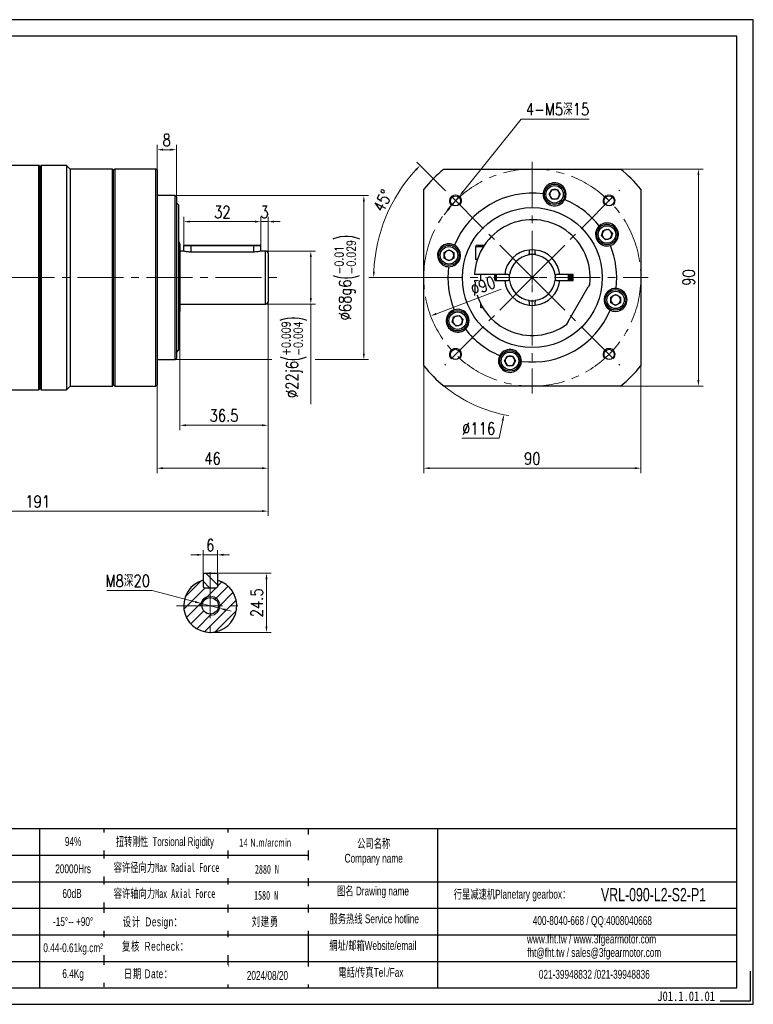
# Model space of a CAD drawing. Header units: millimetres. Extents: x 0 to 577, y 0 to 408.
# Tile 3 of 3: x 273 to 577, y 0 to 408. Entities that reach past the tile are written whole.
import ezdxf

# ---------------------------------------------------------------- set-up
doc = ezdxf.new("R2010")
doc.units = ezdxf.units.MM
doc.linetypes.add('CENTER2', pattern=[28.575, 19.05, -3.175, 3.175, -3.175])
for name, color, linetype, lineweight in [('1轮廓实线层', 7, 'Continuous', 35), ('2细线层', 4, 'Continuous', 9), ('3中心线层', 1, 'CENTER2', 9), ('5剖面线层', 2, 'Continuous', 9), ('6文字层', 3, 'Continuous', 9), ('7标注层', 4, 'Continuous', 9)]:
    doc.layers.add(name, color=color, linetype=linetype, lineweight=lineweight)
doc.layers.add('SLD-0', color=7, linetype='Continuous')
doc.layers.add('图框_外框线', color=7, linetype='Continuous')
doc.styles.add('TH_GBDIM', font='romans.shx', dxfattribs={"width": 0.8, "bigfont": 'gbcbig.shx'})
doc.styles.add('标准', font='arial.ttf', dxfattribs={"width": 0.667})
doc.styles.add('样式 1', font='txt', dxfattribs={"width": 0.8})
doc.dimstyles.new('TH_GBDIM', dxfattribs={"dimtxt": 5, "dimasz": 2.5, "dimexe": 2, "dimexo": 0, "dimgap": 1.5, "dimtad": 1, "dimdec": 1, "dimdsep": 46, "dimtxsty": 'TH_GBDIM', "dimcen": 2.5, "dimclrd": 130, "dimclre": 130, "dimclrt": 3, "dimadec": 0, "dimazin": 2, "dimtfac": 0.714286, "dimtdec": 1, "dimtmove": 0, "dimatfit": 3, "dimfxl": 1, "dimtzin": 0, "dimlwd": -1, "dimlwe": -1, "dimarcsym": 0})

# ---------------------------------------------------------------- blocks, each defined once
blk = doc.blocks.new('*D9')
at = {"layer": '7标注层', "color": 130}
for p, q in [((309.08, 171.44), (327.89, 171.44)), ((327.89, 171.44), (345.63, 166.8)), ((355.79, 164.14), (348.05, 166.16)), ((358.21, 163.51), (360.63, 162.87))]:
    blk.add_line(p, q, dxfattribs=at)
for points in [[(345.53, 166.39), (345.74, 167.2), (348.05, 166.16)], [(358.32, 163.91), (358.11, 163.1), (355.79, 164.14)]]:
    blk.add_solid(points, dxfattribs=at)
at = {"layer": 'Defpoints', "color": 0}
for p in [(348.05, 166.16), (355.79, 164.14)]:
    blk.add_point(p, dxfattribs=at)
at = {"layer": '7标注层', "color": 3, "insert": (317.74, 175.49), "char_height": 5, "attachment_point": 5, "style": 'TH_GBDIM'}
blk.add_mtext('{M8深20}{}{}', dxfattribs=at)
blk = doc.blocks.new('*D10')
at = {"layer": '7标注层', "color": 130, "transparency": 16777216}
for p, q in [((348.92, 178.25), (348.92, 188.28)), ((354.92, 178.25), (354.92, 188.28)), ((346.42, 186.28), (343.92, 186.28)), ((348.92, 186.28), (354.92, 186.28)), ((357.42, 186.28), (359.92, 186.28))]:
    blk.add_line(p, q, dxfattribs=at)
for points in [[(346.42, 186.7), (346.42, 185.87), (348.92, 186.28)], [(357.42, 186.7), (357.42, 185.87), (354.92, 186.28)]]:
    blk.add_solid(points, dxfattribs=at)
at = {"layer": 'Defpoints', "color": 0, "transparency": 16777216}
for p in [(354.92, 186.28), (348.92, 178.25), (354.92, 178.25)]:
    blk.add_point(p, dxfattribs=at)
at = {"layer": '7标注层', "color": 3, "transparency": 16777216, "insert": (351.92, 190.28), "char_height": 5, "attachment_point": 5, "style": 'TH_GBDIM'}
blk.add_mtext('6', dxfattribs=at)
blk = doc.blocks.new('*D11')
at = {"layer": '7标注层', "color": 130, "transparency": 16777216}
for p, q in [((354.39, 178.65), (377.23, 178.65)), ((375.23, 176.15), (375.23, 156.65)), ((351.92, 154.15), (377.23, 154.15))]:
    blk.add_line(p, q, dxfattribs=at)
for points in [[(374.81, 176.15), (375.64, 176.15), (375.23, 178.65)], [(374.81, 156.65), (375.64, 156.65), (375.23, 154.15)]]:
    blk.add_solid(points, dxfattribs=at)
at = {"layer": 'Defpoints', "color": 0, "transparency": 16777216}
for p in [(354.39, 178.65), (351.92, 154.15), (375.23, 154.15)]:
    blk.add_point(p, dxfattribs=at)
at = {"layer": '7标注层', "color": 3, "transparency": 16777216, "insert": (371.23, 166.4), "char_height": 5, "attachment_point": 5, "rotation": 90, "style": 'TH_GBDIM'}
blk.add_mtext('24.5', dxfattribs=at)
blk = doc.blocks.new('*U5')
at = {"layer": '3中心线层'}
blk.add_line((-18.12, -18.12), (18.12, 18.12), dxfattribs=at)
blk = doc.blocks.new('*U6')
at = {"layer": '1轮廓实线层', "color": 0, "linetype": 'ByBlock', "lineweight": -2, "transparency": 16777216}
for p, rotation in [((2055.7, 7340.05), 90), ((2055.7, 7303.8), 180), ((2091.95, 7303.8), 270)]:
    blk.add_blockref('*U5', p, dxfattribs=dict(at, rotation=rotation))
blk.add_blockref('*U5', (2091.95, 7340.05), dxfattribs=at)
blk = doc.blocks.new('*D12')
at = {"layer": '7标注层', "color": 130}
for p, q in [((449.18, 337.43), (437.53, 349.07)), ((437.43, 301.18), (417.7, 301.18))]:
    blk.add_line(p, q, dxfattribs=at)
blk.add_arc((485.43, 301.18), 65.73, 137.1793, 177.8207, dxfattribs=at)
for points in [[(437.52, 345.57), (436.92, 346.15), (438.95, 347.66)], [(419.33, 303.69), (420.16, 303.67), (419.7, 301.18)]]:
    blk.add_solid(points, dxfattribs=at)
at = {"layer": 'Defpoints', "color": 0}
for p in [(449.18, 337.43), (421.94, 318.19), (437.43, 301.18), (485.43, 301.18), (545.93, 301.18)]:
    blk.add_point(p, dxfattribs=at)
at = {"layer": '7标注层', "color": 3, "insert": (423.41, 333.06), "char_height": 5, "attachment_point": 5, "rotation": 62.796, "style": 'TH_GBDIM'}
blk.add_mtext('45%%d', dxfattribs=at)
blk = doc.blocks.new('*D13')
at = {"layer": '7标注层', "color": 130, "transparency": 16777216}
for p, q in [((440.43, 264.59), (440.43, 220.18)), ((530.43, 264.59), (530.43, 220.18)), ((442.93, 222.18), (527.93, 222.18))]:
    blk.add_line(p, q, dxfattribs=at)
for points in [[(442.93, 222.6), (442.93, 221.77), (440.43, 222.18)], [(527.93, 222.6), (527.93, 221.77), (530.43, 222.18)]]:
    blk.add_solid(points, dxfattribs=at)
at = {"layer": 'Defpoints', "color": 0, "transparency": 16777216}
for p in [(440.43, 264.59), (530.43, 264.59), (530.43, 222.18)]:
    blk.add_point(p, dxfattribs=at)
at = {"layer": '7标注层', "color": 3, "transparency": 16777216, "insert": (485.43, 226.18), "char_height": 5, "attachment_point": 5, "style": 'TH_GBDIM'}
blk.add_mtext('90', dxfattribs=at)
blk = doc.blocks.new('*D14')
at = {"layer": '7标注层', "color": 130, "transparency": 16777216}
for p, q in [((522.02, 346.18), (556.31, 346.18)), ((554.31, 258.68), (554.31, 343.68)), ((522.02, 256.18), (556.31, 256.18))]:
    blk.add_line(p, q, dxfattribs=at)
for points in [[(553.89, 343.68), (554.72, 343.68), (554.31, 346.18)], [(553.89, 258.68), (554.72, 258.68), (554.31, 256.18)]]:
    blk.add_solid(points, dxfattribs=at)
at = {"layer": 'Defpoints', "color": 0, "transparency": 16777216}
for p in [(522.02, 346.18), (554.31, 346.18), (522.02, 256.18)]:
    blk.add_point(p, dxfattribs=at)
at = {"layer": '7标注层', "color": 3, "transparency": 16777216, "insert": (550.31, 301.18), "char_height": 5, "attachment_point": 5, "rotation": 90, "style": 'TH_GBDIM'}
blk.add_mtext('90', dxfattribs=at)
blk = doc.blocks.new('*D15')
at = {"layer": '7标注层', "color": 130}
for p, q in [((485.43, 298.68), (485.43, 303.68)), ((482.93, 301.18), (487.93, 301.18)), ((473.18, 241.93), (471.66, 234.59)), ((456.28, 234.59), (471.66, 234.59))]:
    blk.add_line(p, q, dxfattribs=at)
blk.add_arc((485.43, 301.18), 58, 230.8833, 260.296, dxfattribs=at)
blk.add_solid([(473.59, 241.85), (472.77, 242.02), (473.69, 244.38)], dxfattribs=at)
at = {"layer": 'Defpoints', "color": 0}
for p in [(497.17, 357.98), (473.69, 244.38)]:
    blk.add_point(p, dxfattribs=at)
at = {"layer": '7标注层', "color": 3, "insert": (463.22, 238.59), "char_height": 5, "attachment_point": 5, "style": 'TH_GBDIM'}
blk.add_mtext('{∅116}{}{}', dxfattribs=at)
blk = doc.blocks.new('*D16')
at = {"layer": '7标注层', "color": 130, "transparency": 16777216}
blk.add_line((472.52, 296.32), (445.66, 286.19), dxfattribs=at)
blk.add_solid([(445.51, 286.57), (445.81, 285.8), (443.32, 285.3)], dxfattribs=at)
at = {"layer": 'Defpoints', "color": 0, "transparency": 16777216}
for p in [(527.53, 317.06), (443.32, 285.3)]:
    blk.add_point(p, dxfattribs=at)
at = {"layer": '7标注层', "color": 3, "transparency": 16777216, "insert": (464.99, 297.75), "char_height": 5, "attachment_point": 5, "rotation": 20.6615, "style": 'TH_GBDIM'}
blk.add_mtext('∅90', dxfattribs=at)
blk = doc.blocks.new('*D17')
at = {"layer": '7标注层', "color": 130}
for p, q in [((480.86, 366.88), (456.74, 336.9)), ((509.05, 366.88), (480.86, 366.88)), ((452.04, 331.05), (455.18, 334.95)), ((450.47, 329.11), (448.91, 327.16))]:
    blk.add_line(p, q, dxfattribs=at)
for points in [[(456.42, 337.16), (457.07, 336.64), (455.18, 334.95)], [(450.8, 328.84), (450.15, 329.37), (452.04, 331.05)]]:
    blk.add_solid(points, dxfattribs=at)
at = {"layer": 'Defpoints', "color": 0}
for p in [(455.18, 334.95), (452.04, 331.05)]:
    blk.add_point(p, dxfattribs=at)
at = {"layer": '7标注层', "color": 3, "insert": (495.92, 370.93), "char_height": 5, "attachment_point": 5, "style": 'TH_GBDIM'}
blk.add_mtext('{4-M5深15}{}{}', dxfattribs=at)
blk = doc.blocks.new('*D18')
at = {"layer": '7标注层', "color": 130, "transparency": 16777216}
for p, q in [((375.87, 291.18), (375.87, 202.39)), ((184.87, 256.58), (184.87, 202.39)), ((187.37, 204.39), (373.37, 204.39))]:
    blk.add_line(p, q, dxfattribs=at)
for points in [[(187.37, 204.81), (187.37, 203.98), (184.87, 204.39)], [(373.37, 204.81), (373.37, 203.98), (375.87, 204.39)]]:
    blk.add_solid(points, dxfattribs=at)
at = {"layer": 'Defpoints', "color": 0, "transparency": 16777216}
for p in [(375.87, 291.18), (184.87, 256.58), (375.87, 204.39)]:
    blk.add_point(p, dxfattribs=at)
at = {"layer": '7标注层', "color": 3, "transparency": 16777216, "insert": (280.37, 208.39), "char_height": 5, "attachment_point": 5, "style": 'TH_GBDIM'}
blk.add_mtext('191', dxfattribs=at)
blk = doc.blocks.new('*D19')
at = {"layer": '7标注层', "color": 130}
for p, q in [((374.87, 312.18), (395.61, 312.18)), ((393.61, 292.68), (393.61, 309.68)), ((374.87, 290.18), (395.61, 290.18)), ((393.61, 290.18), (393.61, 248.71))]:
    blk.add_line(p, q, dxfattribs=at)
for points in [[(394.02, 309.68), (393.19, 309.68), (393.61, 312.18)], [(393.19, 292.68), (394.02, 292.68), (393.61, 290.18)]]:
    blk.add_solid(points, dxfattribs=at)
at = {"layer": 'Defpoints', "color": 0}
for p in [(374.87, 312.18), (393.61, 312.18), (374.87, 290.18)]:
    blk.add_point(p, dxfattribs=at)
at = {"layer": '7标注层', "color": 3, "insert": (386.68, 268.2), "char_height": 5, "attachment_point": 5, "rotation": 90, "style": 'TH_GBDIM'}
blk.add_mtext('{\\A1;{%%c22}{}{j6\\H0.7143x;{\\H2x;\\W0.5;(}\\S+0.009^ -0.004;{\\H2x;\\W0.5;)}}}', dxfattribs=at)
blk = doc.blocks.new('*D20')
at = {"layer": '7标注层', "color": 130}
for p, q in [((337.87, 335.18), (417.59, 335.18)), ((415.59, 332.68), (415.59, 269.68)), ((337.37, 267.18), (377.48, 267.18)), ((395.35, 267.18), (417.59, 267.18))]:
    blk.add_line(p, q, dxfattribs=at)
for points in [[(416.01, 332.68), (415.18, 332.68), (415.59, 335.18)], [(415.18, 269.68), (416.01, 269.68), (415.59, 267.18)]]:
    blk.add_solid(points, dxfattribs=at)
at = {"layer": 'Defpoints', "color": 0}
for p in [(337.87, 335.18), (337.37, 267.18), (415.59, 267.18)]:
    blk.add_point(p, dxfattribs=at)
at = {"layer": '7标注层', "color": 3, "insert": (408.66, 301.18), "char_height": 5, "attachment_point": 5, "rotation": 90, "style": 'TH_GBDIM'}
blk.add_mtext('{\\A1;{%%c68}{}{g6\\H0.7143x;{\\H2x;\\W0.5;(}\\S-0.01^ -0.029;{\\H2x;\\W0.5;)}}}', dxfattribs=at)
blk = doc.blocks.new('*D21')
at = {"layer": '7标注层', "color": 130, "transparency": 16777216}
for p, q in [((375.87, 291.18), (375.87, 237.98)), ((339.37, 287.18), (339.37, 237.98)), ((373.37, 239.98), (341.87, 239.98))]:
    blk.add_line(p, q, dxfattribs=at)
for points in [[(341.87, 240.4), (341.87, 239.56), (339.37, 239.98)], [(373.37, 240.4), (373.37, 239.56), (375.87, 239.98)]]:
    blk.add_solid(points, dxfattribs=at)
at = {"layer": 'Defpoints', "color": 0, "transparency": 16777216}
for p in [(375.87, 291.18), (339.37, 287.18), (339.37, 239.98)]:
    blk.add_point(p, dxfattribs=at)
at = {"layer": '7标注层', "color": 3, "transparency": 16777216, "insert": (357.62, 243.98), "char_height": 5, "attachment_point": 5, "style": 'TH_GBDIM'}
blk.add_mtext('36.5', dxfattribs=at)
blk = doc.blocks.new('*D22')
at = {"layer": '7标注层', "color": 130, "transparency": 16777216}
for p, q in [((375.87, 291.18), (375.87, 220.18)), ((329.87, 256.68), (329.87, 220.18)), ((373.37, 222.18), (332.37, 222.18))]:
    blk.add_line(p, q, dxfattribs=at)
for points in [[(332.37, 222.6), (332.37, 221.77), (329.87, 222.18)], [(373.37, 222.6), (373.37, 221.77), (375.87, 222.18)]]:
    blk.add_solid(points, dxfattribs=at)
at = {"layer": 'Defpoints', "color": 0, "transparency": 16777216}
for p in [(375.87, 291.18), (329.87, 256.68), (329.87, 222.18)]:
    blk.add_point(p, dxfattribs=at)
at = {"layer": '7标注层', "color": 3, "transparency": 16777216, "insert": (352.87, 226.18), "char_height": 5, "attachment_point": 5, "style": 'TH_GBDIM'}
blk.add_mtext('46', dxfattribs=at)
blk = doc.blocks.new('*D23')
at = {"layer": '7标注层', "color": 130, "transparency": 16777216}
for p, q in [((329.87, 345.68), (329.87, 356.19)), ((337.87, 334.68), (337.87, 356.19)), ((335.37, 354.19), (332.37, 354.19))]:
    blk.add_line(p, q, dxfattribs=at)
for points in [[(332.37, 354.61), (332.37, 353.78), (329.87, 354.19)], [(335.37, 354.61), (335.37, 353.78), (337.87, 354.19)]]:
    blk.add_solid(points, dxfattribs=at)
at = {"layer": 'Defpoints', "color": 0, "transparency": 16777216}
for p in [(329.87, 354.19), (329.87, 345.68), (337.87, 334.68)]:
    blk.add_point(p, dxfattribs=at)
at = {"layer": '7标注层', "color": 3, "transparency": 16777216, "insert": (333.87, 358.19), "char_height": 5, "attachment_point": 5, "style": 'TH_GBDIM'}
blk.add_mtext('8', dxfattribs=at)
blk = doc.blocks.new('*D24')
at = {"layer": '7标注层', "color": 130, "transparency": 16777216}
for p, q in [((340.94, 314.28), (340.94, 326.37)), ((343.44, 324.37), (370.44, 324.37)), ((372.94, 314.28), (372.94, 326.37))]:
    blk.add_line(p, q, dxfattribs=at)
for points in [[(343.44, 324.79), (343.44, 323.96), (340.94, 324.37)], [(370.44, 324.79), (370.44, 323.96), (372.94, 324.37)]]:
    blk.add_solid(points, dxfattribs=at)
at = {"layer": 'Defpoints', "color": 0, "transparency": 16777216}
for p in [(372.94, 324.37), (340.94, 314.28), (372.94, 314.28)]:
    blk.add_point(p, dxfattribs=at)
at = {"layer": '7标注层', "color": 3, "transparency": 16777216, "insert": (356.94, 328.37), "char_height": 5, "attachment_point": 5, "style": 'TH_GBDIM'}
blk.add_mtext('32', dxfattribs=at)
blk = doc.blocks.new('*D25')
at = {"layer": '7标注层', "color": 130, "transparency": 16777216}
for p, q in [((370.44, 324.37), (367.94, 324.37)), ((372.94, 314.28), (372.94, 326.37)), ((375.87, 324.37), (372.94, 324.37)), ((375.87, 311.18), (375.87, 326.37)), ((378.37, 324.37), (380.87, 324.37))]:
    blk.add_line(p, q, dxfattribs=at)
for points in [[(370.44, 324.79), (370.44, 323.96), (372.94, 324.37)], [(378.37, 324.79), (378.37, 323.96), (375.87, 324.37)]]:
    blk.add_solid(points, dxfattribs=at)
at = {"layer": 'Defpoints', "color": 0, "transparency": 16777216}
for p in [(372.94, 324.37), (372.94, 314.28), (375.87, 311.18)]:
    blk.add_point(p, dxfattribs=at)
at = {"layer": '7标注层', "color": 3, "transparency": 16777216, "insert": (374.41, 328.37), "char_height": 5, "attachment_point": 5, "style": 'TH_GBDIM'}
blk.add_mtext('{3}{}{}', dxfattribs=at)

msp = doc.modelspace()

# ---------------------------------------------------------------- hatches: boundary and pattern name
at = {"layer": '5剖面线层'}
h = msp.add_hatch(dxfattribs=at)
h.set_pattern_fill('ANSI31', color=256)
h.set_pattern_definition([(45, (-756.0944, -62.181), (-2.245064, 2.245064), [])])
h.paths.add_polyline_path([(354.92, 175.73), (354.92, 173.05), (354.52, 172.65), (351.92, 172.65), (351.92, 169.15, -0.414214), (355.92, 165.15), (362.92, 165.15, 0.335437)])
h.paths.add_polyline_path([(362.92, 165.15), (355.92, 165.15, -0.414214), (351.92, 161.15), (351.92, 154.15, 0.414214)])
h.paths.add_polyline_path([(351.92, 161.15), (351.92, 161.75, -0.414214), (348.52, 165.15), (340.92, 165.15, 0.414214), (351.92, 154.15)])
h.paths.add_polyline_path([(351.92, 172.65), (349.32, 172.65), (348.92, 173.05), (348.92, 175.73, 0.335437), (340.92, 165.15), (347.92, 165.15, -0.414214), (351.92, 169.15)])
h.paths.add_polyline_path([(351.92, 169.15), (351.92, 168.55, -0.414214), (355.32, 165.15), (355.92, 165.15, 0.414214)], flags=17)
h.paths.add_polyline_path([(351.92, 168.55), (351.92, 169.15, 0.414214), (347.92, 165.15), (348.52, 165.15, -0.414214)], flags=17)
h.paths.add_polyline_path([(355.92, 165.15), (355.32, 165.15, -0.414214), (351.92, 161.75), (351.92, 161.15, 0.414214)], flags=17)
h = msp.add_hatch(dxfattribs=at)
h.set_pattern_fill('ANSI31', color=256, angle=90)
h.set_pattern_definition([(135, (-756.0944, -62.181), (-2.245064, -2.245064), [])])
h.paths.add_polyline_path([(354.92, 178.25), (354.52, 178.65), (351.92, 178.65), (351.92, 172.65), (354.52, 172.65), (354.92, 173.05)])
h.paths.add_polyline_path([(351.92, 178.65), (349.32, 178.65), (348.92, 178.25), (348.92, 173.05), (349.32, 172.65), (351.92, 172.65)])

# ---------------------------------------------------------------- linework, layer by layer
at = {"layer": '1轮廓实线层', "linetype": 'Continuous', "lineweight": 30}
for p, q in [((280.87, 347.68), (243.87, 347.68)), ((281.37, 347.18), (280.87, 347.68)), ((280.87, 301.18), (280.87, 347.68)), ((281.87, 347.68), (281.37, 347.18)), ((281.37, 347.18), (281.37, 301.18)), ((281.37, 255.18), (281.37, 347.18)), ((292.37, 347.68), (281.87, 347.68)), ((281.87, 347.68), (281.87, 254.68)), ((293.87, 346.18), (292.37, 347.68)), ((292.37, 347.68), (292.37, 254.68)), ((311.37, 346.18), (293.87, 346.18)), ((293.87, 346.18), (293.87, 256.18)), ((311.87, 345.68), (311.37, 346.18)), ((311.37, 256.18), (311.37, 346.18)), ((312.37, 346.18), (311.87, 345.68)), ((311.87, 256.68), (311.87, 345.68)), ((329.37, 346.18), (312.37, 346.18)), ((312.37, 346.18), (312.37, 256.18)), ((329.87, 345.68), (329.37, 346.18)), ((329.37, 256.18), (329.37, 346.18)), ((329.87, 345.68), (329.87, 256.68)), ((448.84, 346.18), (522.02, 346.18)), ((337.37, 335.18), (329.87, 335.18)), ((337.87, 334.68), (337.37, 335.18)), ((337.37, 267.18), (337.37, 335.18)), ((337.87, 334.68), (337.87, 267.68)), ((440.43, 264.59), (440.43, 337.77)), ((489.97, 336.29), (489.93, 335.89)), ((492.37, 335.71), (493.53, 337.71)), ((493.53, 333.71), (492.37, 335.71)), ((493.53, 337.71), (495.84, 337.71)), ((495.84, 337.71), (496.99, 335.71)), ((496.99, 335.71), (495.84, 333.71)), ((530.43, 337.77), (530.43, 264.59)), ((338.87, 331.18), (337.87, 332.18)), ((338.87, 271.18), (338.87, 331.18)), ((495.84, 333.71), (493.53, 333.71)), ((498.88, 333.49), (499.05, 333.85)), ((513.46, 322.8), (513.16, 322.54)), ((514.16, 318.46), (514.76, 320.69)), ((515.79, 316.83), (514.16, 318.46)), ((514.76, 320.69), (516.99, 321.29)), ((516.99, 321.29), (518.62, 319.65)), ((518.62, 319.65), (518.02, 317.42)), ((339.37, 315.18), (339.37, 301.18)), ((341.27, 314.68), (340.87, 314.28)), ((340.87, 314.28), (340.87, 312.18)), ((343.87, 314.28), (340.87, 314.28)), ((341.27, 314.68), (343.87, 314.68)), ((343.87, 314.68), (369.87, 314.68)), ((343.87, 314.28), (343.87, 314.68)), ((369.87, 314.28), (343.87, 314.28)), ((343.87, 314.28), (343.87, 311.76)), ((369.87, 314.68), (372.47, 314.68)), ((369.87, 314.68), (369.87, 314.28)), ((372.87, 314.28), (369.87, 314.28)), ((369.87, 314.28), (369.87, 311.76)), ((372.87, 314.28), (372.47, 314.68)), ((372.87, 312.18), (372.87, 314.28)), ((453.12, 314.63), (452.75, 314.81)), ((462.68, 314.68), (465.58, 314.68)), ((518.02, 317.42), (515.79, 316.83)), ((517.79, 314.52), (518.16, 314.65)), ((340.87, 312.18), (339.37, 312.18)), ((369.87, 311.76), (343.87, 311.76)), ((374.87, 312.18), (372.87, 312.18)), ((374.87, 301.18), (374.87, 312.18)), ((375.87, 311.18), (375.87, 301.18)), ((448.9, 311.59), (450.9, 312.74)), ((448.9, 309.28), (448.9, 311.59)), ((450.9, 312.74), (452.9, 311.59)), ((452.9, 311.59), (452.9, 309.28)), ((461.93, 313.93), (461.93, 308.68)), ((465.09, 313.93), (461.93, 313.93)), ((484.18, 312.61), (484.18, 312.21)), ((484.18, 312.21), (484.18, 311.18)), ((486.68, 312.21), (486.68, 312.61)), ((486.68, 311.18), (486.68, 312.21)), ((450.9, 308.12), (448.9, 309.28)), ((452.9, 309.28), (450.9, 308.12)), ((462.63, 308.68), (461.93, 308.68)), ((450.32, 305.72), (450.72, 305.69)), ((461.96, 302.43), (461.46, 302.43)), ((473.49, 302.43), (461.96, 302.43)), ((463.93, 302.43), (463.93, 299.93)), ((469.93, 299.93), (469.93, 302.43)), ((470.13, 302.43), (470.08, 301.18)), ((474, 302.43), (473.49, 302.43)), ((474.4, 302.43), (474, 302.43)), ((475.43, 302.43), (474.4, 302.43)), ((496.46, 302.43), (495.43, 302.43)), ((496.86, 302.43), (496.46, 302.43)), ((497.36, 302.43), (496.86, 302.43)), ((502.43, 302.43), (497.36, 302.43)), ((502.43, 299.93), (502.43, 302.43)), ((280.87, 254.68), (280.87, 301.18)), ((281.37, 301.18), (281.37, 255.18)), ((339.37, 301.18), (339.37, 287.18)), ((374.87, 290.18), (374.87, 301.18)), ((375.87, 301.18), (375.87, 291.18)), ((461.46, 299.93), (461.96, 299.93)), ((461.96, 299.93), (473.49, 299.93)), ((470.08, 301.18), (470.13, 299.93)), ((473.49, 299.93), (474, 299.93)), ((474, 299.93), (474.4, 299.93)), ((474.4, 299.93), (475.43, 299.93)), ((495.43, 299.93), (496.46, 299.93)), ((496.46, 299.93), (496.86, 299.93)), ((496.86, 299.93), (497.36, 299.93)), ((497.36, 299.93), (502.43, 299.93)), ((509.28, 298.49), (508.61, 297.34)), ((500.35, 283.03), (508.61, 297.34)), ((517.96, 293.08), (519.96, 294.24)), ((519.96, 294.24), (521.96, 293.08)), ((520.54, 296.64), (520.14, 296.67)), ((339.37, 290.18), (374.87, 290.18)), ((463.93, 290.52), (463.93, 288.93)), ((484.18, 291.18), (484.18, 290.15)), ((484.18, 290.15), (484.18, 289.75)), ((486.68, 290.15), (486.68, 291.18)), ((486.68, 289.75), (486.68, 290.15)), ((517.96, 290.77), (517.96, 293.08)), ((519.96, 289.62), (517.96, 290.77)), ((521.96, 290.77), (519.96, 289.62)), ((521.96, 293.08), (521.96, 290.77)), ((453.07, 287.85), (452.69, 287.71)), ((463.93, 288.93), (464.18, 288.68)), ((463.93, 288.93), (464.79, 288.93)), ((464.94, 288.68), (464.18, 288.68)), ((517.74, 287.73), (518.1, 287.56)), ((452.24, 282.71), (452.83, 284.94)), ((453.87, 281.08), (452.24, 282.71)), ((452.83, 284.94), (455.07, 285.54)), ((456.1, 281.67), (453.87, 281.08)), ((455.07, 285.54), (456.7, 283.9)), ((456.7, 283.9), (456.1, 281.67)), ((500.35, 283.03), (499.68, 281.87)), ((457.39, 279.56), (457.7, 279.82)), ((337.87, 270.18), (338.87, 271.18)), ((329.87, 267.18), (337.37, 267.18)), ((337.37, 267.18), (337.87, 267.68)), ((471.98, 268.87), (471.8, 268.51)), ((473.87, 266.65), (475.02, 268.65)), ((475.02, 264.65), (473.87, 266.65)), ((475.02, 268.65), (477.33, 268.65)), ((477.33, 268.65), (478.48, 266.65)), ((478.48, 266.65), (477.33, 264.65)), ((480.89, 266.07), (480.92, 266.47)), ((477.33, 264.65), (475.02, 264.65)), ((243.87, 254.68), (280.87, 254.68)), ((280.87, 254.68), (281.37, 255.18)), ((281.37, 255.18), (281.87, 254.68)), ((281.87, 254.68), (292.37, 254.68)), ((292.37, 254.68), (293.87, 256.18)), ((293.87, 256.18), (311.37, 256.18)), ((311.37, 256.18), (311.87, 256.68)), ((311.87, 256.68), (312.37, 256.18)), ((312.37, 256.18), (329.37, 256.18)), ((329.37, 256.18), (329.87, 256.68)), ((522.02, 256.18), (448.84, 256.18))]:
    msp.add_line(p, q, dxfattribs=at)
at = {"layer": '1轮廓实线层', "lineweight": 30}
for p, q in [((349.32, 178.65), (348.92, 178.25)), ((348.92, 178.25), (348.92, 173.05)), ((349.32, 178.65), (354.52, 178.65)), ((354.92, 178.25), (354.52, 178.65)), ((354.92, 178.25), (354.92, 173.05)), ((348.92, 173.05), (349.32, 172.65)), ((349.32, 172.65), (354.52, 172.65)), ((354.52, 172.65), (354.92, 173.05))]:
    msp.add_line(p, q, dxfattribs=at)
at = {"layer": '1轮廓实线层', "linetype": 'Continuous', "lineweight": 30, "flags": 128}
for points in [[(486.68, 312.61), (485.43, 312.68), (484.18, 312.61)], [(500.73, 299.93), (500.78, 301.18), (500.73, 302.43)], [(484.18, 289.75), (485.43, 289.68), (486.68, 289.75)]]:
    msp.add_lwpolyline(points, dxfattribs=at)
at = {"layer": '1轮廓实线层', "linetype": 'Continuous', "lineweight": 30}
for centre, radius in [((494.68, 335.71), 4.25), ((494.68, 335.71), 3.62), ((453.61, 333), 2.1), ((517.25, 333), 2.1), ((485.43, 301.18), 29), ((516.39, 319.06), 4.25), ((516.39, 319.06), 3.62), ((450.9, 310.43), 4.25), ((450.9, 310.43), 3.63), ((519.96, 291.93), 4.25), ((519.96, 291.93), 3.62), ((454.47, 283.31), 4.25), ((454.47, 283.31), 3.63), ((453.61, 269.36), 2.1), ((476.17, 266.65), 4.25), ((476.17, 266.65), 3.63), ((517.25, 269.36), 2.1)]:
    msp.add_circle(centre, radius, dxfattribs=at)
at = {"layer": '1轮廓实线层', "lineweight": 30}
msp.add_circle((351.92, 165.15), 3.4, dxfattribs=at)
at = {"layer": '1轮廓实线层', "linetype": 'Continuous', "lineweight": 30}
for centre, radius, start, end in [((485.43, 301.18), 58, 129.1167, 140.8833), ((485.43, 301.18), 58, 39.1167, 50.8833), ((494.68, 335.71), 4.75, 336.9662, 173.0338), ((485.43, 301.18), 35, 82.6029, 157.3971), ((494.68, 335.71), 4.75, 177.866, 332.134), ((494.68, 335.71), 2, 150, 210), ((494.68, 335.71), 2, 90, 150), ((494.68, 335.71), 2, 210, 270), ((494.68, 335.71), 2, 30, 90), ((494.68, 335.71), 2, 270, 330), ((494.68, 335.71), 2, 330, 30), ((485.43, 301.18), 35, 37.6029, 67.3971), ((485.43, 301.18), 24, 353.5565, 177.0145), ((516.39, 319.06), 4.75, 132.866, 287.134), ((516.39, 319.06), 4.75, 291.9662, 128.0338), ((516.39, 319.06), 2, 165, 225), ((516.39, 319.06), 2, 105, 165), ((516.39, 319.06), 2, 45, 105), ((516.39, 319.06), 2, 285, 345), ((516.39, 319.06), 2, 345, 45), ((338.37, 315.18), 1, 0, 60), ((450.9, 310.43), 4.75, 66.9662, 263.0338), ((450.9, 310.43), 4.75, 267.866, 62.134), ((462.68, 313.93), 0.75, 90, 180), ((516.39, 319.06), 2, 225, 285), ((485.43, 301.18), 35, 352.6029, 22.3971), ((374.87, 311.18), 1, 0, 90), ((450.9, 310.43), 2, 120, 180), ((450.9, 310.43), 2, 180, 240), ((450.9, 310.43), 2, 60, 120), ((450.9, 310.43), 2, 0, 60), ((450.9, 310.43), 2, 300, 0), ((485.43, 301.18), 11.5, 96.2401, 173.7599), ((485.43, 301.18), 9.5, 97.5608, 172.4392), ((485.43, 301.18), 9.6, 82.5184, 97.4816), ((485.43, 301.18), 11.5, 6.2401, 83.7599), ((485.43, 301.18), 9.5, 7.5608, 82.4392), ((450.9, 310.43), 2, 240, 300), ((485.43, 301.18), 35, 172.6029, 202.3971), ((485.43, 301.18), 15, 175.2198, 184.7802), ((485.43, 301.18), 9.6, 172.5184, 187.4816), ((485.43, 301.18), 9.6, 352.5184, 7.4816), ((485.43, 301.18), 15, 355.2198, 4.7802), ((485.43, 301.18), 15.75, 355.4479, 4.5521), ((485.43, 301.18), 16, 355.5192, 4.4808), ((485.43, 301.18), 16.4, 355.6287, 4.3713), ((485.43, 301.18), 17, 355.7833, 4.2167), ((485.43, 301.18), 24, 182.9855, 306.4435), ((485.43, 301.18), 11.5, 186.2401, 263.7599), ((485.43, 301.18), 9.5, 187.5608, 262.4392), ((485.43, 301.18), 11.5, 276.2401, 353.7599), ((485.43, 301.18), 9.5, 277.5608, 352.4392), ((519.96, 291.93), 4.75, 87.866, 242.134), ((519.96, 291.93), 4.75, 246.9662, 83.0338), ((519.96, 291.93), 2, 60, 120), ((374.87, 291.18), 1, 270, 0), ((485.43, 301.18), 9.6, 262.5184, 277.4816), ((519.96, 291.93), 2, 120, 180), ((519.96, 291.93), 2, 180, 240), ((519.96, 291.93), 2, 240, 300), ((519.96, 291.93), 2, 0, 60), ((519.96, 291.93), 2, 300, 0), ((338.37, 287.18), 1, 300, 0), ((454.47, 283.31), 4.75, 111.9662, 308.0338), ((454.47, 283.31), 4.75, 312.866, 107.134), ((485.43, 301.18), 35, 262.6029, 337.3971), ((454.47, 283.31), 2, 165, 225), ((454.47, 283.31), 2, 105, 165), ((454.47, 283.31), 2, 225, 285), ((454.47, 283.31), 2, 45, 105), ((454.47, 283.31), 2, 285, 345), ((454.47, 283.31), 2, 345, 45), ((485.43, 301.18), 35, 217.6029, 247.3971), ((476.17, 266.65), 4.75, 357.866, 152.134), ((476.17, 266.65), 4.75, 156.9662, 353.0338), ((476.17, 266.65), 2, 150, 210), ((476.17, 266.65), 2, 90, 150), ((476.17, 266.65), 2, 210, 270), ((476.17, 266.65), 2, 30, 90), ((476.17, 266.65), 2, 270, 330), ((476.17, 266.65), 2, 330, 30), ((485.43, 301.18), 58, 219.1167, 230.8833), ((485.43, 301.18), 58, 309.1167, 320.8833)]:
    msp.add_arc(centre, radius, start, end, dxfattribs=at)
at = {"layer": '1轮廓实线层', "lineweight": 30}
msp.add_arc((351.92, 165.15), 11, 105.8266, 74.1734, dxfattribs=at)
at = {"layer": '1轮廓实线层', "linetype": 'Continuous', "lineweight": 30}
for points, knots in [([(343.87, 311.76), (343.54, 311.77), (342.88, 311.79), (342, 311.92), (341.32, 312.06), (340.92, 312.17), (340.91, 312.17), (340.91, 312.17)], [0, 0, 0, 0, 0.209353, 0.418514, 0.63263, 0.850273, 1, 1, 1, 1]), ([(372.84, 312.17), (372.85, 312.17), (372.89, 312.19), (372.64, 312.12), (372.1, 311.99), (371.29, 311.85), (370.5, 311.77), (370.01, 311.77), (369.87, 311.76)], [0, 0, 0, 0, 0.062606, 0.269235, 0.478041, 0.693534, 0.910388, 1, 1, 1, 1]), ([(484.18, 310.6), (484.18, 310.68), (484.18, 310.88), (484.18, 311.07), (484.18, 311.18)], [0, 0, 0, 0, 0.444848, 1, 1, 1, 1]), ([(486.68, 311.18), (486.68, 311.07), (486.68, 310.88), (486.68, 310.68), (486.68, 310.6)], [0, 0, 0, 0, 0.555152, 1, 1, 1, 1]), ([(475.43, 302.43), (475.54, 302.43), (475.73, 302.43), (475.92, 302.43), (476.01, 302.43)], [0, 0, 0, 0, 0.555152, 1, 1, 1, 1]), ([(494.85, 302.43), (494.93, 302.43), (495.13, 302.43), (495.32, 302.43), (495.43, 302.43)], [0, 0, 0, 0, 0.444848, 1, 1, 1, 1]), ([(476.01, 299.93), (475.92, 299.93), (475.73, 299.93), (475.54, 299.93), (475.43, 299.93)], [0, 0, 0, 0, 0.444848, 1, 1, 1, 1]), ([(495.43, 299.93), (495.32, 299.93), (495.13, 299.93), (494.93, 299.93), (494.85, 299.93)], [0, 0, 0, 0, 0.555152, 1, 1, 1, 1]), ([(484.18, 291.18), (484.18, 291.29), (484.18, 291.48), (484.18, 291.68), (484.18, 291.76)], [0, 0, 0, 0, 0.555152, 1, 1, 1, 1]), ([(486.68, 291.76), (486.68, 291.68), (486.68, 291.48), (486.68, 291.29), (486.68, 291.18)], [0, 0, 0, 0, 0.444848, 1, 1, 1, 1])]:
    msp.add_open_spline(points, degree=3, knots=knots, dxfattribs=at)
at = {"layer": '2细线层'}
for centre, radius, start, end in [((453.61, 333), 2.5, 315, 226.5918), ((517.25, 333), 2.5, 315, 226.5918), ((453.61, 269.36), 2.5, 315, 226.5918), ((517.25, 269.36), 2.5, 315, 226.5918), ((351.92, 165.15), 4, 270, 180)]:
    msp.add_arc(centre, radius, start, end, dxfattribs=at)
at = {"layer": '3中心线层'}
for p, q in [((485.43, 349.18), (485.43, 253.18)), ((182.62, 301.18), (382.37, 301.18)), ((437.43, 301.18), (533.43, 301.18)), ((351.92, 179.15), (351.92, 151.15)), ((337.92, 165.15), (365.92, 165.15))]:
    msp.add_line(p, q, dxfattribs=at)
msp.add_circle((485.43, 301.18), 45, dxfattribs=at)
at = {"layer": 'SLD-0'}
msp.add_line((281.11, 72.82), (281.11, 6.87), dxfattribs=at)
at = {"layer": '图框_外框线'}
for p, q in [((50.97, 72.82), (570.19, 72.82)), ((307.8, 72.82), (307.8, 7.24)), ((359.21, 72.82), (359.21, 6.87)), ((392.54, 72.82), (392.54, 6.87)), ((446.16, 72.82), (446.16, 6.87)), ((100.73, 61.82), (392.54, 61.82)), ((50.97, 50.81), (570.19, 50.81)), ((100.73, 39.81), (570.19, 39.81)), ((100.73, 28.8), (570.19, 28.8)), ((100.73, 17.8), (570.19, 17.8))]:
    msp.add_line(p, q, dxfattribs=at)
at = {"layer": '图框_外框线', "color": 3}
msp.add_lwpolyline([(575.69, 13.74), (575.69, 1.37), (563.32, 1.37)], dxfattribs=at)

# ---------------------------------------------------------------- block references
at = {"layer": '1轮廓实线层'}
msp.add_blockref('*U6', (-1588.4, -7020.74), dxfattribs=at)

# ---------------------------------------------------------------- texts
at = {"layer": '6文字层', "insert": (537.25, 5.36), "char_height": 4, "width": 43.3044, "attachment_point": 1, "style": '样式 1'}
msp.add_mtext('J01.1.01.01', dxfattribs=at)
at = {"layer": 'SLD-0', "color": 1, "attachment_point": 2, "style": '标准'}
for s, insert, char_height, width in [('94%', (295.07, 69.31), 3.668, 46.9083), ('{\\fSimSun|b0|i0|c134|p2;公司名称}\\PCompany name', (419.69, 68.48), 3.668, 46.9083), ('20000Hrs', (295.07, 58), 3.668, 46.9083), ('{\\fSimSun|b0|i0|c134|p2;图名} Drawing name', (419.39, 48.78), 3.668, 46.9083), ('60dB', (294.62, 47.76), 3.668, 46.9083), ('  {\\fSimSun|b0|i0|c134|p2;行星减速机}Planetary gearbox{\\fSimSun|b0|i0|c134|p2;：}', (476.1, 47.47), 3.668, 67.7255), ('\\pxt3.3345;{\\C256;VRL-090-L2-S2-P1}', (535.69, 48.2), 5.5, 46.9083), ('{\\fSimSun|b0|i0|c134|p2;服务热线} Service hotline', (419.91, 37.25), 3.668, 46.9083), ('400-8040-668 / QQ:4008040668', (510.33, 36.55), 3.668, 81.8656), ('-15%%D-- +90%%D', (295.07, 36.1), 3.668, 46.9083), ('www.fht.tw / www.3fgearmotor.com ', (509.99, 28.91), 3.668, 61.8339), ('0.44-0.61kg.cm²', (295.07, 25.28), 3.668, 46.9083), ('{\\fSimSun|b0|i0|c134|p2;網址}/{\\fSimSun|b0|i0|c134|p2;邮箱}Website/email', (419.34, 26.2), 3.668, 46.9083), ('\\pxt12;fht@fht.tw / sales@3fgearmotor.com ', (511.11, 23.32), 3.668, 77.9378), ('6.4Kg', (295.07, 14.56), 3.668, 46.9083), ('{\\fSimSun|b0|i0|c134|p2;電話}/{\\fSimSun|b0|i0|c134|p2;传真}Tel./Fax', (418.52, 15.06), 3.668, 46.9083), ('021-39948832 /021-39948836 ', (511.14, 14.26), 3.668, 46.9083)]:
    msp.add_mtext(s, dxfattribs=dict(at, insert=insert, char_height=char_height, width=width))

# ---------------------------------------------------------------- dimensions: what is measured, and where the dimension line sits
at = {"layer": '7标注层'}
for p1, p2, text, picture, middle in [((452.04, 331.05), (455.18, 334.95), '{4-M5深15}{}{}', '*D17', (495.92, 366.88)), ((355.79, 164.14), (348.05, 166.16), '{M8深20}{}{}', '*D9', (327.89, 171.44))]:
    dim = msp.add_diameter_dim_2p(p1=p1, p2=p2, text=text, dimstyle='TH_GBDIM', override={"dimgap": 1.5, "dimtad": 1, "dimtih": 0, "dimtoh": 1, "dimdec": 1, "dimlfac": 1, "dimse1": 0, "dimse2": 0, "dimsd1": 0, "dimsd2": 0, "dimtix": 0, "dimtofl": 1, "dimatfit": 3}, dxfattribs=at)
    dim.commit()
    dim.dimension.update_dxf_attribs({"geometry": picture, "text_midpoint": middle, "dimtype": 163})
for base, p1, p2, picture, middle in [((329.87, 354.19), (337.87, 334.68), (329.87, 345.68), '*D23', (333.87, 358.19)), ((372.94, 324.37), (340.94, 314.28), (372.94, 314.28), '*D24', (356.94, 328.37)), ((375.87, 204.39), (184.87, 256.58), (375.87, 291.18), '*D18', (280.37, 208.39)), ((354.92, 186.28), (348.92, 178.25), (354.92, 178.25), '*D10', (351.92, 190.28))]:
    dim = msp.add_linear_dim(base=base, p1=p1, p2=p2, dimstyle='TH_GBDIM', dxfattribs=at)
    dim.commit()
    dim.dimension.update_dxf_attribs({"geometry": picture, "text_midpoint": middle})
dim = msp.add_diameter_dim_2p(p1=(497.17, 357.98), p2=(473.69, 244.38), text='{<>}{}{}', dimstyle='TH_GBDIM', override={"dimtih": 1, "dimtoh": 1, "dimtofl": 0}, dxfattribs=at)
dim.commit()
dim.dimension.update_dxf_attribs({"geometry": '*D15', "text_midpoint": (463.22, 238.59)})
dim = msp.add_angular_dim_2l(base=(421.94, 318.19), line1=((437.43, 301.18), (545.93, 301.18)), line2=((485.43, 301.18), (449.18, 337.43)), dimstyle='TH_GBDIM', dxfattribs=at)
dim.commit()
dim.dimension.update_dxf_attribs({"geometry": '*D12', "text_midpoint": (426.97, 331.23), "dimtype": 162})
dim = msp.add_linear_dim(base=(554.31, 346.18), p1=(522.02, 256.18), p2=(522.02, 346.18), angle=90, dimstyle='TH_GBDIM', dxfattribs=at)
dim.commit()
dim.dimension.update_dxf_attribs({"geometry": '*D14', "text_midpoint": (554.31, 301.18), "dimtype": 160})
dim = msp.add_linear_dim(base=(415.59, 267.18), p1=(337.87, 335.18), p2=(337.37, 267.18), angle=90, text='{\\A1;{%%c<>}{}{g6\\H0.7143x;{\\H2x;\\W0.5;(}\\S-0.01^ -0.029;{\\H2x;\\W0.5;)}}}', dimstyle='TH_GBDIM', override={"dimgap": 1.5, "dimtad": 1, "dimjust": 0, "dimdec": 1, "dimlfac": 1, "dimse1": 0, "dimse2": 0, "dimsd1": 0, "dimsd2": 0, "dimtp": -0.01, "dimtm": 0.029, "dimtdec": 3, "dimtzin": 8}, dxfattribs=at)
dim.commit()
dim.dimension.update_dxf_attribs({"geometry": '*D20', "text_midpoint": (408.66, 301.18)})
dim = msp.add_linear_dim(base=(372.94, 324.37), p1=(375.87, 311.18), p2=(372.94, 314.28), text='{3}{}{}', dimstyle='TH_GBDIM', dxfattribs=at)
dim.commit()
dim.dimension.update_dxf_attribs({"geometry": '*D25', "text_midpoint": (374.41, 324.37), "dimtype": 160})
dim = msp.add_linear_dim(base=(393.61, 312.18), p1=(374.87, 290.18), p2=(374.87, 312.18), angle=90, text='{\\A1;{%%c<>}{}{j6\\H0.7143x;{\\H2x;\\W0.5;(}\\S+0.009^ -0.004;{\\H2x;\\W0.5;)}}}', dimstyle='TH_GBDIM', override={"dimtp": 0.009, "dimtm": 0.004, "dimtdec": 3, "dimtzin": 8}, dxfattribs=at)
dim.commit()
dim.dimension.update_dxf_attribs({"geometry": '*D19', "text_midpoint": (393.61, 268.2), "dimtype": 160})
for base, p1, p2, picture, middle in [((329.87, 222.18), (375.87, 291.18), (329.87, 256.68), '*D22', (352.87, 222.18)), ((339.37, 239.98), (375.87, 291.18), (339.37, 287.18), '*D21', (357.62, 239.98)), ((530.43, 222.18), (440.43, 264.59), (530.43, 264.59), '*D13', (485.43, 222.18))]:
    dim = msp.add_linear_dim(base=base, p1=p1, p2=p2, dimstyle='TH_GBDIM', dxfattribs=at)
    dim.commit()
    dim.dimension.update_dxf_attribs({"geometry": picture, "text_midpoint": middle, "dimtype": 160})
dim = msp.add_linear_dim(base=(375.23, 154.15), p1=(354.39, 178.65), p2=(351.92, 154.15), angle=90, dimstyle='TH_GBDIM', dxfattribs=at)
dim.commit()
dim.dimension.update_dxf_attribs({"geometry": '*D11', "text_midpoint": (371.23, 166.4)})

# ---------------------------------------------------------------- next in the draw order: wipeouts: each hides what was drawn before it
msp.add_wipeout([(461.03, 293.37), (459.12, 298.42), (468.94, 302.13), (470.85, 297.07)]).dxf.layer = '1轮廓实线层'

# ---------------------------------------------------------------- next in the draw order: linework, layer by layer
at = {"layer": '图框_外框线', "color": 3}
msp.add_lwpolyline([(0, 0), (577.06, 0), (577.06, 408.07), (0, 408.07)], close=True, dxfattribs=at)
at = {"layer": '图框_外框线', "color": 3, "lineweight": 25}
msp.add_lwpolyline([(34.35, 6.87), (570.19, 6.87), (570.19, 401.2), (34.35, 401.2)], close=True, dxfattribs=at)

# ---------------------------------------------------------------- next in the draw order: dimensions: what is measured, and where the dimension line sits
at = {"layer": '7标注层'}
dim = msp.add_diameter_dim_2p(p1=(527.53, 317.06), p2=(443.32, 285.3), dimstyle='TH_GBDIM', dxfattribs=at)
dim.commit()
dim.dimension.update_dxf_attribs({"geometry": '*D16', "text_midpoint": (466.4, 294.01), "dimtype": 163})

# ---------------------------------------------------------------- next in the draw order: texts
at = {"layer": 'SLD-0', "color": 1, "char_height": 3.668, "width": 62.3315, "attachment_point": 2, "style": '标准', "bg_fill": 2}
for s, insert in [('{\\f宋体|b0|i0|c134|p2;容许径向力Max Radial Force}', (333.8, 58.56)), ('{\\fSimSun|b0|i0|c134|p2;\\T1.1;设计 \\fArial|b0|i0|c0|p34;Design\\fSimSun|b0|i0|c134|p2;：}', (328.07, 36.01)), ('{\\fSimSun|b0|i0|c134|p2;\\T1.1;复核 \\fArial|b0|i0|c0|p34;Recheck\\fSimSun|b0|i0|c134|p2;：}', (329.21, 25.88)), ('{\\T1.1;日期 Date：}', (326.24, 14.47)), ('2024/08/20', (375.63, 13.8))]:
    msp.add_mtext(s, dxfattribs=dict(at, insert=insert))
at = {"layer": '图框_外框线', "color": 1, "insert": (374.74, 68.62), "char_height": 3.2496, "width": 41.5582, "attachment_point": 2, "style": '标准', "bg_fill": 2}
msp.add_mtext('{\\T1.1;14 N.m/arcmin}', dxfattribs=at)

# ---------------------------------------------------------------- next in the draw order: texts
at = {"layer": 'SLD-0', "color": 1, "char_height": 3.668, "width": 62.3315, "attachment_point": 2, "style": '标准', "bg_fill": 2}
for s, insert in [('{\\f宋体|b0|i0|c134|p2;\\W0.65;扭转刚性 \\fArial|b0|i0|c0|p34;Torsional Rigidity}', (333.17, 69.27)), ('{\\fSimSun|b1|i0|c134|p2;2880 N}', (375.43, 57.79)), ('{\\f宋体|b0|i0|c134|p2;容许轴向力Max Axial Force}', (332.98, 47.77)), ('{\\fSimSun|b0|i0|c134|p2;\\T1.1;刘建勇 }', (374.75, 36.08))]:
    msp.add_mtext(s, dxfattribs=dict(at, insert=insert))

# ---------------------------------------------------------------- next in the draw order: texts
at = {"layer": 'SLD-0', "color": 1, "insert": (375.07, 47), "char_height": 3.668, "width": 62.3315, "attachment_point": 2, "style": '标准', "bg_fill": 2}
msp.add_mtext('{\\fSimSun|b1|i0|c134|p2;1580 N}', dxfattribs=at)

doc.saveas('drawing.dxf')
